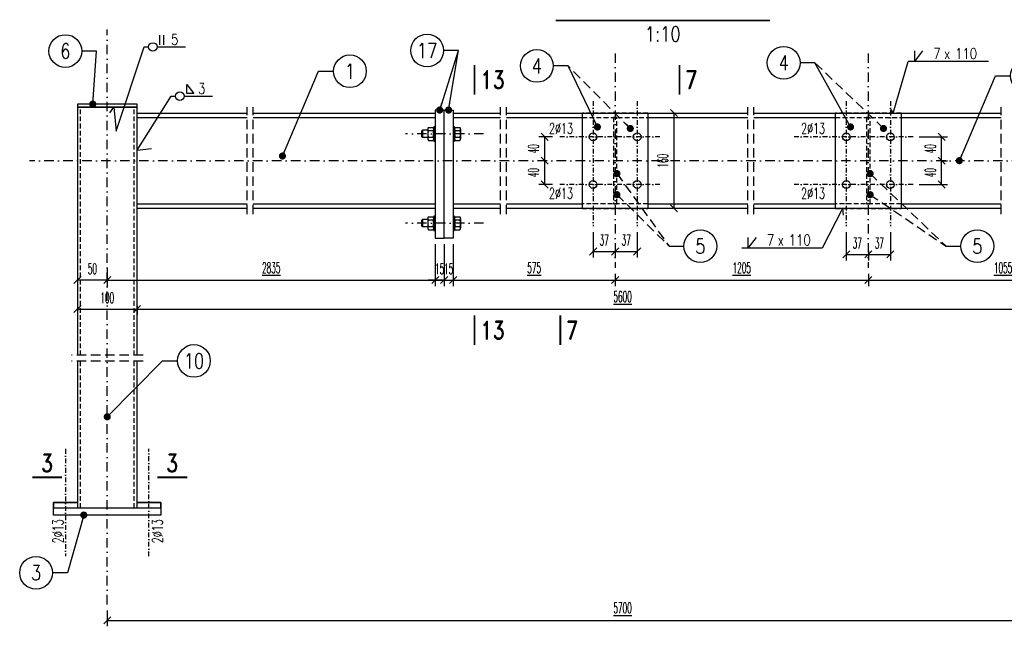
# Model space of a CAD drawing. Header units: millimetres. Extents: x -228255 to 14536, y -140109 to 119945.
# Tile 86 of 123: x -110650 to -108997, y 36441 to 37459. Entities that reach past the tile are written whole.
import ezdxf
from ezdxf.enums import TextEntityAlignment as Align

# ---------------------------------------------------------------- set-up
doc = ezdxf.new("R2010")
doc.units = ezdxf.units.MM
doc.header["$LTSCALE"] = 2.5
for name, pattern in [('DASHDOT', [25.4, 12.7, -6.35, 0, -6.35]), ('DASHDOT2', [12.7, 6.35, -3.175, 0, -3.175]), ('DASHED', [19.05, 12.7, -6.35]), ('DASHED2', [9.525, 6.35, -3.175])]:
    doc.linetypes.add(name, pattern=pattern)
for name, color, linetype in [('Gruba', 6, 'Continuous'), ('Laczniki', 30, 'Continuous'), ('Opisy_stal', 7, 'Continuous'), ('Osie', 134, 'DASHDOT'), ('Osie_stal', 221, 'DASHDOT2'), ('Przerywana', 5, 'DASHED'), ('stal', 4, 'Continuous'), ('Stal_nw', 181, 'DASHED2'), ('Tekst', 31, 'Continuous'), ('Wymiary', 86, 'Continuous')]:
    doc.layers.add(name, color=color, linetype=linetype)
doc.styles.get("Standard").update_dxf_attribs({"font": 'romans.shx', "width": 0.65})
doc.styles.add('style1', font='romand.shx', dxfattribs={"width": 0.8})
doc.styles.add('style3', font='romans.shx', dxfattribs={"width": 0.5})
doc.dimstyles.new('Skala_10', dxfattribs={"dimtxt": 18, "dimasz": 12, "dimexe": 10, "dimexo": 10, "dimgap": 10, "dimtad": 1, "dimdec": 0, "dimdsep": 46, "dimtxsty": 'style3', "dimblk": 'OBLIQUE', "dimcen": 0, "dimdle": 1, "dimclrd": 256, "dimclre": 256, "dimclrt": 31, "dimadec": 1, "dimazin": 0, "dimtfac": 1, "dimtdec": 0, "dimtix": 1, "dimtmove": 2, "dimatfit": 0, "dimldrblk": 'DOT', "dimfxl": 1, "dimtolj": 1, "dimtzin": 0, "dimlwd": -1, "dimlwe": -1, "dimarcsym": 0})
doc.dimstyles.new('Skala_10$7', dxfattribs={"dimscale": 0, "dimtxt": 18, "dimasz": 12, "dimexe": 10, "dimexo": 15, "dimgap": 5, "dimtad": 1, "dimdec": 0, "dimrnd": 0.5, "dimzin": 9, "dimdsep": 46, "dimtxsty": 'Standard', "dimblk1": 'OBLIQUE', "dimblk2": 'OBLIQUE', "dimsah": 1, "dimcen": 10, "dimdle": 10, "dimclrt": 31, "dimadec": 0, "dimazin": 0, "dimtfac": 1, "dimtdec": 0, "dimtmove": 2, "dimatfit": 3, "dimldrblk": 'DOT', "dimfxl": 1, "dimtolj": 1, "dimtzin": 9, "dimarcsym": 0})

# ---------------------------------------------------------------- blocks, each defined once
blk = doc.blocks.new('_Oblique')
at = {"color": 0, "linetype": 'ByBlock', "lineweight": -2}
blk.add_line((-0.5, -0.5), (0.5, 0.5), dxfattribs=at)
blk = doc.blocks.new('*D305')
at = {"layer": 'Defpoints', "color": 0, "ltscale": 0.5, "transparency": 16777216}
for p in [(-110502.6, 36477.6), (-108772.6, 36477.6), (-108772.6, 36450.8)]:
    blk.add_point(p, dxfattribs=at)
at = {"layer": 'Wymiary', "ltscale": 0.5, "transparency": 16777216}
for p, q in [((-110502.6, 36467.6), (-110502.6, 36440.8)), ((-108772.6, 36467.6), (-108772.6, 36440.8)), ((-110503.6, 36450.8), (-108771.6, 36450.8))]:
    blk.add_line(p, q, dxfattribs=at)
at = {"layer": 'Wymiary', "ltscale": 0.5, "transparency": 16777216, "xscale": 12, "yscale": 12, "zscale": 12, "rotation": 180}
blk.add_blockref('_Oblique', (-110502.6, 36450.8), dxfattribs=at)
at = {"layer": 'Wymiary', "ltscale": 0.5, "transparency": 16777216, "xscale": 12, "yscale": 12, "zscale": 12}
blk.add_blockref('_Oblique', (-108772.6, 36450.8), dxfattribs=at)
at = {"layer": 'Wymiary', "color": 31, "ltscale": 0.5, "transparency": 16777216, "insert": (-109637.6, 36471.6), "char_height": 18, "attachment_point": 5, "style": 'style3'}
blk.add_mtext('\\A1;\\L5700', dxfattribs=at)
blk = doc.blocks.new('_Dot')
at = {"color": 0, "linetype": 'ByBlock', "lineweight": -2}
blk.add_line((-0.5, 0), (-1, 0), dxfattribs=at)
at = {"color": 0, "linetype": 'ByBlock', "const_width": 0.5}
blk.add_lwpolyline([(-0.25, 0, 1), (0.25, 0, 1)], format="xyb", close=True, dxfattribs=at)
blk = doc.blocks.new('*D309')
at = {"layer": 'Defpoints', "color": 0, "ltscale": 0.5, "transparency": 16777216}
for p in [(-109952.1, 37092.6), (-110502.6, 37053.3), (-109952.1, 37022.1)]:
    blk.add_point(p, dxfattribs=at)
at = {"layer": 'Wymiary', "ltscale": 0.5, "transparency": 16777216}
for p, q in [((-109952.1, 37082.6), (-109952.1, 37012.1)), ((-110502.6, 37043.3), (-110502.6, 37012.1)), ((-110503.6, 37022.1), (-109951.1, 37022.1))]:
    blk.add_line(p, q, dxfattribs=at)
at = {"layer": 'Wymiary', "ltscale": 0.5, "transparency": 16777216, "xscale": 12, "yscale": 12, "zscale": 12, "rotation": 180}
blk.add_blockref('_Oblique', (-110502.6, 37022.1), dxfattribs=at)
at = {"layer": 'Wymiary', "ltscale": 0.5, "transparency": 16777216, "xscale": 12, "yscale": 12, "zscale": 12}
blk.add_blockref('_Oblique', (-109952.1, 37022.1), dxfattribs=at)
at = {"layer": 'Wymiary', "color": 31, "ltscale": 0.5, "transparency": 16777216, "insert": (-110227.4, 37042.9), "char_height": 18, "attachment_point": 5, "style": 'style3'}
blk.add_mtext('\\A1;\\L2835', dxfattribs=at)
blk = doc.blocks.new('*D310')
at = {"layer": 'Defpoints', "color": 0, "ltscale": 0.5, "transparency": 16777216}
for p in [(-109650.1, 37042.6), (-109225.1, 37042.6), (-109225.1, 37022.1)]:
    blk.add_point(p, dxfattribs=at)
at = {"layer": 'Wymiary', "ltscale": 0.5, "transparency": 16777216}
for p, q in [((-109651.1, 37022.1), (-109224.1, 37022.1)), ((-109650.1, 37032.6), (-109650.1, 37012.1)), ((-109225.1, 37032.6), (-109225.1, 37012.1))]:
    blk.add_line(p, q, dxfattribs=at)
at = {"layer": 'Wymiary', "ltscale": 0.5, "transparency": 16777216, "xscale": 12, "yscale": 12, "zscale": 12, "rotation": 180}
blk.add_blockref('_Oblique', (-109650.1, 37022.1), dxfattribs=at)
at = {"layer": 'Wymiary', "ltscale": 0.5, "transparency": 16777216, "xscale": 12, "yscale": 12, "zscale": 12}
blk.add_blockref('_Oblique', (-109225.1, 37022.1), dxfattribs=at)
at = {"layer": 'Wymiary', "color": 31, "ltscale": 0.5, "transparency": 16777216, "insert": (-109437.6, 37042.9), "char_height": 18, "attachment_point": 5, "style": 'style3'}
blk.add_mtext('\\A1;\\L1205', dxfattribs=at)
blk = doc.blocks.new('*D311')
at = {"layer": 'Defpoints', "color": 0, "ltscale": 0.5, "transparency": 16777216}
for p in [(-109225.1, 37042.6), (-108772.6, 37042.6), (-108772.6, 37022.1)]:
    blk.add_point(p, dxfattribs=at)
at = {"layer": 'Wymiary', "ltscale": 0.5, "transparency": 16777216}
for p, q in [((-109226.1, 37022.1), (-108771.6, 37022.1)), ((-109225.1, 37032.6), (-109225.1, 37012.1)), ((-108772.6, 37032.6), (-108772.6, 37012.1))]:
    blk.add_line(p, q, dxfattribs=at)
at = {"layer": 'Wymiary', "ltscale": 0.5, "transparency": 16777216, "xscale": 12, "yscale": 12, "zscale": 12, "rotation": 180}
blk.add_blockref('_Oblique', (-109225.1, 37022.1), dxfattribs=at)
at = {"layer": 'Wymiary', "ltscale": 0.5, "transparency": 16777216, "xscale": 12, "yscale": 12, "zscale": 12}
blk.add_blockref('_Oblique', (-108772.6, 37022.1), dxfattribs=at)
at = {"layer": 'Wymiary', "color": 31, "ltscale": 0.5, "transparency": 16777216, "insert": (-108998.9, 37042.9), "char_height": 18, "attachment_point": 5, "style": 'style3'}
blk.add_mtext('\\A1;\\L1055', dxfattribs=at)
blk = doc.blocks.new('*D312')
at = {"layer": 'Defpoints', "color": 0, "ltscale": 0.5, "transparency": 16777216}
for p in [(-110552.6, 36988.9), (-110452.6, 36988.9), (-110452.6, 36973.5)]:
    blk.add_point(p, dxfattribs=at)
at = {"layer": 'Wymiary', "ltscale": 0.5, "transparency": 16777216}
for p, q in [((-110553.6, 36973.5), (-110451.6, 36973.5)), ((-110552.6, 36978.9), (-110552.6, 36963.5)), ((-110452.6, 36978.9), (-110452.6, 36963.5))]:
    blk.add_line(p, q, dxfattribs=at)
at = {"layer": 'Wymiary', "ltscale": 0.5, "transparency": 16777216, "xscale": 12, "yscale": 12, "zscale": 12, "rotation": 180}
blk.add_blockref('_Oblique', (-110552.6, 36973.5), dxfattribs=at)
at = {"layer": 'Wymiary', "ltscale": 0.5, "transparency": 16777216, "xscale": 12, "yscale": 12, "zscale": 12}
blk.add_blockref('_Oblique', (-110452.6, 36973.5), dxfattribs=at)
at = {"layer": 'Wymiary', "color": 31, "ltscale": 0.5, "transparency": 16777216, "insert": (-110502.6, 36992.5), "char_height": 18, "attachment_point": 5, "style": 'style3'}
blk.add_mtext('\\A1;100', dxfattribs=at)
blk = doc.blocks.new('*D313')
at = {"layer": 'Defpoints', "color": 0, "ltscale": 0.5, "transparency": 16777216}
for p in [(-110452.6, 36988.9), (-108822.6, 36973.5), (-108822.6, 36973.5)]:
    blk.add_point(p, dxfattribs=at)
at = {"layer": 'Wymiary', "ltscale": 0.5, "transparency": 16777216}
for p, q in [((-110453.6, 36973.5), (-108821.6, 36973.5)), ((-110452.6, 36978.9), (-110452.6, 36963.5))]:
    blk.add_line(p, q, dxfattribs=at)
at = {"layer": 'Wymiary', "ltscale": 0.5, "transparency": 16777216, "xscale": 12, "yscale": 12, "zscale": 12, "rotation": 180}
blk.add_blockref('_Oblique', (-110452.6, 36973.5), dxfattribs=at)
at = {"layer": 'Wymiary', "ltscale": 0.5, "transparency": 16777216, "xscale": 12, "yscale": 12, "zscale": 12}
blk.add_blockref('_Oblique', (-108822.6, 36973.5), dxfattribs=at)
at = {"layer": 'Wymiary', "color": 31, "ltscale": 0.5, "transparency": 16777216, "insert": (-109637.6, 36994.3), "char_height": 18, "attachment_point": 5, "style": 'style3'}
blk.add_mtext('\\A1;\\L5600', dxfattribs=at)
blk = doc.blocks.new('*D315')
at = {"layer": 'Defpoints', "color": 0, "ltscale": 0.5, "transparency": 16777216}
for p in [(-109687.1, 37112.6), (-109650.1, 37084.2), (-109650.1, 37070.2)]:
    blk.add_point(p, dxfattribs=at)
at = {"layer": 'Wymiary', "ltscale": 0.5, "transparency": 16777216}
for p, q in [((-109687.1, 37102.6), (-109687.1, 37060.2)), ((-109650.1, 37074.2), (-109650.1, 37060.2)), ((-109688.1, 37070.2), (-109649.1, 37070.2))]:
    blk.add_line(p, q, dxfattribs=at)
at = {"layer": 'Wymiary', "ltscale": 0.5, "transparency": 16777216, "xscale": 12, "yscale": 12, "zscale": 12, "rotation": 180}
blk.add_blockref('_Oblique', (-109687.1, 37070.2), dxfattribs=at)
at = {"layer": 'Wymiary', "ltscale": 0.5, "transparency": 16777216, "xscale": 12, "yscale": 12, "zscale": 12}
blk.add_blockref('_Oblique', (-109650.1, 37070.2), dxfattribs=at)
at = {"layer": 'Wymiary', "color": 31, "ltscale": 0.5, "transparency": 16777216, "insert": (-109668.6, 37089.2), "char_height": 18, "attachment_point": 5, "style": 'style3'}
blk.add_mtext('\\A1;37', dxfattribs=at)
blk = doc.blocks.new('*D316')
at = {"layer": 'Defpoints', "color": 0, "ltscale": 0.5, "transparency": 16777216}
for p in [(-109613.1, 37112.6), (-109650.1, 37084.2), (-109613.1, 37070.2)]:
    blk.add_point(p, dxfattribs=at)
at = {"layer": 'Wymiary', "ltscale": 0.5, "transparency": 16777216}
for p, q in [((-109613.1, 37102.6), (-109613.1, 37060.2)), ((-109650.1, 37074.2), (-109650.1, 37060.2)), ((-109651.1, 37070.2), (-109612.1, 37070.2))]:
    blk.add_line(p, q, dxfattribs=at)
at = {"layer": 'Wymiary', "ltscale": 0.5, "transparency": 16777216, "xscale": 12, "yscale": 12, "zscale": 12, "rotation": 180}
blk.add_blockref('_Oblique', (-109650.1, 37070.2), dxfattribs=at)
at = {"layer": 'Wymiary', "ltscale": 0.5, "transparency": 16777216, "xscale": 12, "yscale": 12, "zscale": 12}
blk.add_blockref('_Oblique', (-109613.1, 37070.2), dxfattribs=at)
at = {"layer": 'Wymiary', "color": 31, "ltscale": 0.5, "transparency": 16777216, "insert": (-109631.6, 37089.2), "char_height": 18, "attachment_point": 5, "style": 'style3'}
blk.add_mtext('\\A1;37', dxfattribs=at)
blk = doc.blocks.new('*D317')
at = {"layer": 'Defpoints', "color": 0, "ltscale": 0.5, "transparency": 16777216}
for p in [(-109262.1, 37112.6), (-109225.1, 37081.4), (-109225.1, 37065.2)]:
    blk.add_point(p, dxfattribs=at)
at = {"layer": 'Wymiary', "ltscale": 0.5, "transparency": 16777216}
for p, q in [((-109262.1, 37102.6), (-109262.1, 37055.2)), ((-109225.1, 37071.4), (-109225.1, 37055.2)), ((-109263.1, 37065.2), (-109224.1, 37065.2))]:
    blk.add_line(p, q, dxfattribs=at)
at = {"layer": 'Wymiary', "ltscale": 0.5, "transparency": 16777216, "xscale": 12, "yscale": 12, "zscale": 12, "rotation": 180}
blk.add_blockref('_Oblique', (-109262.1, 37065.2), dxfattribs=at)
at = {"layer": 'Wymiary', "ltscale": 0.5, "transparency": 16777216, "xscale": 12, "yscale": 12, "zscale": 12}
blk.add_blockref('_Oblique', (-109225.1, 37065.2), dxfattribs=at)
at = {"layer": 'Wymiary', "color": 31, "ltscale": 0.5, "transparency": 16777216, "insert": (-109243.6, 37084.2), "char_height": 18, "attachment_point": 5, "style": 'style3'}
blk.add_mtext('\\A1;37', dxfattribs=at)
blk = doc.blocks.new('*D318')
at = {"layer": 'Defpoints', "color": 0, "ltscale": 0.5, "transparency": 16777216}
for p in [(-109188.1, 37112.6), (-109225.1, 37081.4), (-109188.1, 37065.2)]:
    blk.add_point(p, dxfattribs=at)
at = {"layer": 'Wymiary', "ltscale": 0.5, "transparency": 16777216}
for p, q in [((-109188.1, 37102.6), (-109188.1, 37055.2)), ((-109225.1, 37071.4), (-109225.1, 37055.2)), ((-109226.1, 37065.2), (-109187.1, 37065.2))]:
    blk.add_line(p, q, dxfattribs=at)
at = {"layer": 'Wymiary', "ltscale": 0.5, "transparency": 16777216, "xscale": 12, "yscale": 12, "zscale": 12, "rotation": 180}
blk.add_blockref('_Oblique', (-109225.1, 37065.2), dxfattribs=at)
at = {"layer": 'Wymiary', "ltscale": 0.5, "transparency": 16777216, "xscale": 12, "yscale": 12, "zscale": 12}
blk.add_blockref('_Oblique', (-109188.1, 37065.2), dxfattribs=at)
at = {"layer": 'Wymiary', "color": 31, "ltscale": 0.5, "transparency": 16777216, "insert": (-109206.6, 37084.2), "char_height": 18, "attachment_point": 5, "style": 'style3'}
blk.add_mtext('\\A1;37', dxfattribs=at)
blk = doc.blocks.new('*D319')
at = {"layer": 'Defpoints', "color": 0, "ltscale": 0.5, "transparency": 16777216}
for p in [(-109768.4, 37222.6), (-109768.4, 37222.6), (-109745.1, 37182.6)]:
    blk.add_point(p, dxfattribs=at)
at = {"layer": 'Wymiary', "ltscale": 0.5, "transparency": 16777216}
for p, q in [((-109768.4, 37181.6), (-109768.4, 37223.6)), ((-109755.1, 37182.6), (-109778.4, 37182.6))]:
    blk.add_line(p, q, dxfattribs=at)
at = {"layer": 'Wymiary', "ltscale": 0.5, "transparency": 16777216, "xscale": 12, "yscale": 12, "zscale": 12}
for p, rotation in [((-109768.4, 37222.6), 90), ((-109768.4, 37182.6), 270)]:
    blk.add_blockref('_Oblique', p, dxfattribs=dict(at, rotation=rotation))
at = {"layer": 'Wymiary', "color": 31, "ltscale": 0.5, "transparency": 16777216, "insert": (-109787.4, 37202.6), "char_height": 18, "attachment_point": 5, "rotation": 90, "style": 'style3'}
blk.add_mtext('\\A1;40', dxfattribs=at)
blk = doc.blocks.new('*D320')
at = {"layer": 'Defpoints', "color": 0, "ltscale": 0.5, "transparency": 16777216}
for p in [(-109768.4, 37262.6), (-109745.1, 37262.6), (-109768.4, 37222.6)]:
    blk.add_point(p, dxfattribs=at)
at = {"layer": 'Wymiary', "ltscale": 0.5, "transparency": 16777216}
for p, q in [((-109755.1, 37262.6), (-109778.4, 37262.6)), ((-109768.4, 37221.6), (-109768.4, 37263.6))]:
    blk.add_line(p, q, dxfattribs=at)
at = {"layer": 'Wymiary', "ltscale": 0.5, "transparency": 16777216, "xscale": 12, "yscale": 12, "zscale": 12}
for p, rotation in [((-109768.4, 37262.6), 90), ((-109768.4, 37222.6), 270)]:
    blk.add_blockref('_Oblique', p, dxfattribs=dict(at, rotation=rotation))
at = {"layer": 'Wymiary', "color": 31, "ltscale": 0.5, "transparency": 16777216, "insert": (-109787.4, 37242.6), "char_height": 18, "attachment_point": 5, "rotation": 90, "style": 'style3'}
blk.add_mtext('\\A1;40', dxfattribs=at)
blk = doc.blocks.new('*D321')
at = {"layer": 'Defpoints', "color": 0, "ltscale": 0.5, "transparency": 16777216}
for p in [(-109108.8, 37222.6), (-109102.1, 37222.6), (-109150.1, 37182.6)]:
    blk.add_point(p, dxfattribs=at)
at = {"layer": 'Wymiary', "ltscale": 0.5, "transparency": 16777216}
for p, q in [((-109102.1, 37181.6), (-109102.1, 37223.6)), ((-109098.8, 37222.6), (-109092.1, 37222.6)), ((-109140.1, 37182.6), (-109092.1, 37182.6))]:
    blk.add_line(p, q, dxfattribs=at)
at = {"layer": 'Wymiary', "ltscale": 0.5, "transparency": 16777216, "xscale": 12, "yscale": 12, "zscale": 12}
for p, rotation in [((-109102.1, 37222.6), 90), ((-109102.1, 37182.6), 270)]:
    blk.add_blockref('_Oblique', p, dxfattribs=dict(at, rotation=rotation))
at = {"layer": 'Wymiary', "color": 31, "ltscale": 0.5, "transparency": 16777216, "insert": (-109121.1, 37202.6), "char_height": 18, "attachment_point": 5, "rotation": 90, "style": 'style3'}
blk.add_mtext('\\A1;40', dxfattribs=at)
blk = doc.blocks.new('*D322')
at = {"layer": 'Defpoints', "color": 0, "ltscale": 0.5, "transparency": 16777216}
for p in [(-109150.1, 37262.6), (-109102.1, 37262.6), (-109108.8, 37222.6)]:
    blk.add_point(p, dxfattribs=at)
at = {"layer": 'Wymiary', "ltscale": 0.5, "transparency": 16777216}
for p, q in [((-109140.1, 37262.6), (-109092.1, 37262.6)), ((-109102.1, 37221.6), (-109102.1, 37263.6)), ((-109098.8, 37222.6), (-109092.1, 37222.6))]:
    blk.add_line(p, q, dxfattribs=at)
at = {"layer": 'Wymiary', "ltscale": 0.5, "transparency": 16777216, "xscale": 12, "yscale": 12, "zscale": 12}
for p, rotation in [((-109102.1, 37262.6), 90), ((-109102.1, 37222.6), 270)]:
    blk.add_blockref('_Oblique', p, dxfattribs=dict(at, rotation=rotation))
at = {"layer": 'Wymiary', "color": 31, "ltscale": 0.5, "transparency": 16777216, "insert": (-109121.1, 37242.6), "char_height": 18, "attachment_point": 5, "rotation": 90, "style": 'style3'}
blk.add_mtext('\\A1;40', dxfattribs=at)
blk = doc.blocks.new('*D323')
at = {"layer": 'Defpoints', "color": 0, "ltscale": 0.5, "transparency": 16777216}
for p in [(-109595.1, 37302.6), (-109551.2, 37302.6), (-109595.1, 37142.6)]:
    blk.add_point(p, dxfattribs=at)
at = {"layer": 'Wymiary', "ltscale": 0.5, "transparency": 16777216}
for p, q in [((-109585.1, 37302.6), (-109541.2, 37302.6)), ((-109551.2, 37141.6), (-109551.2, 37303.6)), ((-109585.1, 37142.6), (-109541.2, 37142.6))]:
    blk.add_line(p, q, dxfattribs=at)
at = {"layer": 'Wymiary', "ltscale": 0.5, "transparency": 16777216, "xscale": 12, "yscale": 12, "zscale": 12}
for p, rotation in [((-109551.2, 37302.6), 90), ((-109551.2, 37142.6), 270)]:
    blk.add_blockref('_Oblique', p, dxfattribs=dict(at, rotation=rotation))
at = {"layer": 'Wymiary', "color": 31, "ltscale": 0.5, "transparency": 16777216, "insert": (-109570.2, 37222.6), "char_height": 18, "attachment_point": 5, "rotation": 90, "style": 'style3'}
blk.add_mtext('\\A1;160', dxfattribs=at)
blk = doc.blocks.new('Elem_prawy')
at = {"color": 7}
blk.add_line((0, 0), (25, 0), dxfattribs=at)
blk.add_circle((52.5, 0), 27.5, dxfattribs=at)
at = {"color": 31, "width": 0.8}
blk.add_attdef('22', text='', height=25, dxfattribs=at).set_placement((52.5, 0), align=Align.MIDDLE)
blk = doc.blocks.new('pol_V_lewa')
at = {"color": 7}
for p, q in [((-124, 0), (-110.5, 18)), ((-124, 0), (-124, 18)), ((0, 0), (-135, 0))]:
    blk.add_line(p, q, dxfattribs=at)
at = {"color": 31, "width": 0.8}
blk.add_text('x', height=18, dxfattribs=at).set_placement((-74.9, 4.5))
blk.add_attdef('22', text='', height=18, dxfattribs=at).set_placement((-80.5, 4.5), align=Align.RIGHT)
blk.add_attdef('9999', (-56.2, 4.5), '', height=18, dxfattribs=at)
blk = doc.blocks.new('pol_V_prawa')
at = {"color": 7}
for p, q in [((11, 0), (24.5, 18)), ((11, 0), (11, 18)), ((135, 0), (0, 0))]:
    blk.add_line(p, q, dxfattribs=at)
at = {"color": 31, "width": 0.8}
blk.add_text('x', height=18, dxfattribs=at).set_placement((60.1, 4.5))
blk.add_attdef('22', text='', height=18, dxfattribs=at).set_placement((54.5, 4.5), align=Align.RIGHT)
blk.add_attdef('9999', (78.8, 4.5), '', height=18, dxfattribs=at)
blk = doc.blocks.new('Elem_lewy')
at = {"color": 7}
blk.add_line((0, 0), (-25, 0), dxfattribs=at)
blk.add_circle((-52.5, 0), 27.5, dxfattribs=at)
at = {"color": 31, "width": 0.8}
blk.add_attdef('22', text='', height=25, dxfattribs=at).set_placement((-52.5, 0), align=Align.MIDDLE)
blk = doc.blocks.new('Row_obwod_prawa')
at = {"color": 7}
for p, q in [((26.2368, 3.6), (26.2368, 19.6)), ((32.5368, 3.6), (32.5368, 19.6)), ((0, 0), (7.2, 0)), ((21.6, 0), (69.12, 0))]:
    blk.add_line(p, q, dxfattribs=at)
blk.add_circle((14.4, 0), 7.2, dxfattribs=at)
at = {"color": 31, "width": 0.8}
blk.add_attdef('A', (44.9568, 3.6), '', height=18, dxfattribs=at)
blk = doc.blocks.new('Pach_obwod_prawa')
at = {"color": 7}
for p, q in [((26.2368, 4.32), (26.2368, 19.44)), ((26.2368, 19.44), (37.7568, 4.32)), ((0, 0), (7.2, 0)), ((21.6, 0), (69.12, 0)), ((37.7568, 4.32), (26.2368, 4.32))]:
    blk.add_line(p, q, dxfattribs=at)
blk.add_circle((14.4, 0), 7.2, dxfattribs=at)
at = {"color": 31, "width": 0.8}
blk.add_attdef('A', (44.9568, 3.6), '', height=18, dxfattribs=at)
blk = doc.blocks.new('*D290')
at = {"layer": 'Defpoints', "color": 0, "ltscale": 0.5, "transparency": 16777216}
for p in [(-110552.6, 37053.3), (-110502.6, 37053.3), (-110552.6, 37022.1)]:
    blk.add_point(p, dxfattribs=at)
at = {"layer": 'Wymiary', "ltscale": 0.5, "transparency": 16777216}
for p, q in [((-110552.6, 37043.3), (-110552.6, 37012.1)), ((-110502.6, 37043.3), (-110502.6, 37012.1)), ((-110501.6, 37022.1), (-110553.6, 37022.1))]:
    blk.add_line(p, q, dxfattribs=at)
at = {"layer": 'Wymiary', "ltscale": 0.5, "transparency": 16777216, "xscale": 12, "yscale": 12, "zscale": 12, "rotation": 180}
blk.add_blockref('_Oblique', (-110552.6, 37022.1), dxfattribs=at)
at = {"layer": 'Wymiary', "ltscale": 0.5, "transparency": 16777216, "xscale": 12, "yscale": 12, "zscale": 12}
blk.add_blockref('_Oblique', (-110502.6, 37022.1), dxfattribs=at)
at = {"layer": 'Wymiary', "color": 31, "ltscale": 0.5, "transparency": 16777216, "insert": (-110527.6, 37041.1), "char_height": 18, "attachment_point": 5, "style": 'style3'}
blk.add_mtext('\\A1;50', dxfattribs=at)
blk = doc.blocks.new('nakretkaM12')
at = {"ltscale": 0.2}
for p, q in [((-10, 8.2), (-10, 5.5)), ((-10, 5.5), (-10, -5.5)), ((-9, 11), (-1, 11)), ((-9, 5.5), (-1, 5.5)), ((0, 8.2), (0, 5.5)), ((0, 5.5), (0, -5.5)), ((-10, -5.5), (-10, -8.2)), ((-9, -5.5), (-1, -5.5)), ((-9, -11), (-1, -11)), ((0, -5.5), (0, -8.2))]:
    blk.add_line(p, q, dxfattribs=at)
for centre, radius, start, end in [((-5.7, 8.2), 4.26, 139.932, 220.068), ((5.5, 0), 15.5, 159.3345, 200.6655), ((-4.3, 8.2), 4.26, 319.932, 40.068), ((-15.5, 0), 15.5, 339.3345, 20.6655), ((-5.7, -8.2), 4.26, 139.932, 220.068), ((-4.3, -8.2), 4.26, 319.932, 40.068)]:
    blk.add_arc(centre, radius, start, end, dxfattribs=at)
blk = doc.blocks.new('*D556')
at = {"layer": 'Defpoints', "color": 0, "ltscale": 0.5, "transparency": 16777216}
for p in [(-109952.1, 37092.6), (-109937.1, 37092.6), (-109937.1, 37022.1)]:
    blk.add_point(p, dxfattribs=at)
at = {"layer": 'Wymiary', "ltscale": 0.5, "transparency": 16777216}
for p, q in [((-109952.1, 37082.6), (-109952.1, 37012.1)), ((-109937.1, 37082.6), (-109937.1, 37012.1)), ((-109952.1, 37022.1), (-109964.1, 37022.1)), ((-109952.1, 37022.1), (-109937.1, 37022.1)), ((-109937.1, 37022.1), (-109925.1, 37022.1))]:
    blk.add_line(p, q, dxfattribs=at)
at = {"layer": 'Wymiary', "ltscale": 0.5, "transparency": 16777216, "xscale": 12, "yscale": 12, "zscale": 12}
blk.add_blockref('_Oblique', (-109952.1, 37022.1), dxfattribs=at)
at = {"layer": 'Wymiary', "ltscale": 0.5, "transparency": 16777216, "xscale": 12, "yscale": 12, "zscale": 12, "rotation": 180}
blk.add_blockref('_Oblique', (-109937.1, 37022.1), dxfattribs=at)
at = {"layer": 'Wymiary', "color": 31, "ltscale": 0.5, "transparency": 16777216, "insert": (-109944.6, 37041.1), "char_height": 18, "attachment_point": 5, "style": 'style3'}
blk.add_mtext('\\A1;15', dxfattribs=at)
blk = doc.blocks.new('*D557')
at = {"layer": 'Defpoints', "color": 0, "ltscale": 0.5, "transparency": 16777216}
for p in [(-109937.1, 37092.6), (-109922.1, 37092.6), (-109922.1, 37022.1)]:
    blk.add_point(p, dxfattribs=at)
at = {"layer": 'Wymiary', "ltscale": 0.5, "transparency": 16777216}
for p, q in [((-109937.1, 37082.6), (-109937.1, 37012.1)), ((-109922.1, 37082.6), (-109922.1, 37012.1)), ((-109937.1, 37022.1), (-109949.1, 37022.1)), ((-109937.1, 37022.1), (-109922.1, 37022.1)), ((-109922.1, 37022.1), (-109910.1, 37022.1))]:
    blk.add_line(p, q, dxfattribs=at)
at = {"layer": 'Wymiary', "ltscale": 0.5, "transparency": 16777216, "xscale": 12, "yscale": 12, "zscale": 12}
blk.add_blockref('_Oblique', (-109937.1, 37022.1), dxfattribs=at)
at = {"layer": 'Wymiary', "ltscale": 0.5, "transparency": 16777216, "xscale": 12, "yscale": 12, "zscale": 12, "rotation": 180}
blk.add_blockref('_Oblique', (-109922.1, 37022.1), dxfattribs=at)
at = {"layer": 'Wymiary', "color": 31, "ltscale": 0.5, "transparency": 16777216, "insert": (-109929.6, 37041.1), "char_height": 18, "attachment_point": 5, "style": 'style3'}
blk.add_mtext('\\A1;15', dxfattribs=at)
blk = doc.blocks.new('*D558')
at = {"layer": 'Defpoints', "color": 0, "ltscale": 0.5, "transparency": 16777216}
for p in [(-109922.1, 37092.6), (-109650.1, 37042.6), (-109650.1, 37022.1)]:
    blk.add_point(p, dxfattribs=at)
at = {"layer": 'Wymiary', "ltscale": 0.5, "transparency": 16777216}
for p, q in [((-109922.1, 37082.6), (-109922.1, 37012.1)), ((-109923.1, 37022.1), (-109649.1, 37022.1)), ((-109650.1, 37032.6), (-109650.1, 37012.1))]:
    blk.add_line(p, q, dxfattribs=at)
at = {"layer": 'Wymiary', "ltscale": 0.5, "transparency": 16777216, "xscale": 12, "yscale": 12, "zscale": 12, "rotation": 180}
blk.add_blockref('_Oblique', (-109922.1, 37022.1), dxfattribs=at)
at = {"layer": 'Wymiary', "ltscale": 0.5, "transparency": 16777216, "xscale": 12, "yscale": 12, "zscale": 12}
blk.add_blockref('_Oblique', (-109650.1, 37022.1), dxfattribs=at)
at = {"layer": 'Wymiary', "color": 31, "ltscale": 0.5, "transparency": 16777216, "insert": (-109786.1, 37042.9), "char_height": 18, "attachment_point": 5, "style": 'style3'}
blk.add_mtext('\\A1;\\L575', dxfattribs=at)

msp = doc.modelspace()

# ---------------------------------------------------------------- linework, layer by layer
at = {"layer": 'Gruba', "const_width": 3}
for points in [[(-109750.16, 37457.81), (-109390.16, 37457.81)], [(-109886.24, 37383.5), (-109886.24, 37333.5)], [(-109542.22, 37383.5), (-109542.22, 37333.5)], [(-109886.24, 36963.12), (-109886.24, 36913.12)], [(-109742.22, 36963.12), (-109742.22, 36913.12)], [(-110628.5, 36690.97), (-110578.5, 36690.97)], [(-110418.51, 36690.97), (-110368.51, 36690.97)]]:
    msp.add_lwpolyline(points, dxfattribs=at)
at = {"layer": 'Laczniki', "ltscale": 0.5}
for p, q in [((-109974.65, 37272.57), (-109973.65, 37273.57)), ((-109974.65, 37262.57), (-109974.65, 37272.57)), ((-109964.65, 37273.57), (-109973.65, 37273.57)), ((-109973.65, 37273.57), (-109973.65, 37261.57)), ((-109974.65, 37262.57), (-109973.65, 37261.57)), ((-109964.65, 37261.57), (-109973.65, 37261.57)), ((-109974.65, 37122.57), (-109973.65, 37123.57)), ((-109974.65, 37112.57), (-109974.65, 37122.57)), ((-109964.65, 37123.57), (-109973.65, 37123.57)), ((-109973.65, 37123.57), (-109973.65, 37111.57)), ((-109974.65, 37112.57), (-109973.65, 37111.57)), ((-109964.65, 37111.57), (-109973.65, 37111.57))]:
    msp.add_line(p, q, dxfattribs=at)
for points in [[(-109954.65, 37255.57), (-109952.15, 37255.57), (-109952.15, 37279.57), (-109954.65, 37279.57)], [(-109922.15, 37255.57), (-109919.65, 37255.57), (-109919.65, 37279.57), (-109922.15, 37279.57)], [(-109954.65, 37105.57), (-109952.15, 37105.57), (-109952.15, 37129.57), (-109954.65, 37129.57)], [(-109922.15, 37105.57), (-109919.65, 37105.57), (-109919.65, 37129.57), (-109922.15, 37129.57)]]:
    msp.add_lwpolyline(points, close=True, dxfattribs=at)
at = {"layer": 'Opisy_stal', "ltscale": 0.5}
for p, q in [((-110487.9, 37272.06), (-110440.43, 37413.52)), ((-109183.27, 37302.57), (-109158.37, 37388.92)), ((-110452.65, 37240.2), (-110395.26, 37331.05)), ((-110498.09, 37303.1), (-110491.51, 37312.57)), ((-110491.51, 37312.57), (-110487.9, 37272.06)), ((-109187.94, 37308.95), (-109183.27, 37302.57)), ((-110452.65, 37240.2), (-110428.32, 37243.15)), ((-109268.74, 37142.57), (-109302.59, 37075.88)), ((-109268.74, 37142.57), (-109267.18, 37131.12))]:
    msp.add_line(p, q, dxfattribs=at)
at = {"layer": 'Osie', "ltscale": 0.5}
for p, q in [((-110502.65, 36477.57), (-110502.65, 37442.57)), ((-109650.15, 37402.57), (-109650.15, 37042.57)), ((-109225.15, 37402.57), (-109225.15, 37042.57)), ((-109871.15, 37267.57), (-110002.15, 37267.57)), ((-108585.96, 37222.57), (-110633.2, 37222.57)), ((-109871.15, 37117.57), (-110002.15, 37117.57))]:
    msp.add_line(p, q, dxfattribs=at)
at = {"layer": 'Osie_stal', "ltscale": 0.5}
for p, q in [((-109687.15, 37322.57), (-109687.15, 37112.57)), ((-109613.15, 37322.57), (-109613.15, 37112.57)), ((-109262.15, 37322.57), (-109262.15, 37112.57)), ((-109188.15, 37322.57), (-109188.15, 37112.57)), ((-109575.15, 37262.57), (-109745.15, 37262.57)), ((-109150.15, 37262.57), (-109350.15, 37262.57)), ((-109575.15, 37182.57), (-109745.15, 37182.57)), ((-109150.15, 37182.57), (-109350.15, 37182.57)), ((-110572.65, 36738.56), (-110572.65, 36558.56)), ((-110432.65, 36558.56), (-110432.65, 36738.56))]:
    msp.add_line(p, q, dxfattribs=at)
at = {"layer": 'Przerywana', "ltscale": 0.5}
for p, q in [((-110267.69, 37132.57), (-110267.69, 37312.57)), ((-110257.69, 37132.57), (-110257.69, 37312.57)), ((-109842.69, 37132.57), (-109842.69, 37312.57)), ((-109832.69, 37132.57), (-109832.69, 37312.57)), ((-109427.43, 37132.57), (-109427.43, 37312.57)), ((-109417.43, 37132.57), (-109417.43, 37312.57)), ((-109001.91, 37132.57), (-109001.91, 37312.57)), ((-110442.65, 36895.8), (-110562.65, 36895.8)), ((-110442.65, 36885.8), (-110562.65, 36885.8))]:
    msp.add_line(p, q, dxfattribs=at)
at = {"layer": 'stal', "ltscale": 0.5}
for p, q in [((-110452.65, 37295.17), (-110267.69, 37295.17)), ((-110257.69, 37295.17), (-109952.15, 37295.17)), ((-109922.15, 37295.17), (-109842.69, 37295.17)), ((-109922.15, 37295.17), (-109842.69, 37295.17)), ((-109832.69, 37295.17), (-109705.15, 37295.17)), ((-109595.15, 37295.17), (-109427.43, 37295.17)), ((-109417.43, 37295.17), (-109280.15, 37295.17)), ((-109170.15, 37295.17), (-109001.91, 37295.17)), ((-110452.65, 37149.97), (-110267.69, 37149.97)), ((-110257.69, 37149.97), (-109952.15, 37149.97)), ((-109922.15, 37149.97), (-109842.69, 37149.97)), ((-109922.15, 37149.97), (-109842.69, 37149.97)), ((-109832.69, 37149.97), (-109705.15, 37149.97)), ((-109595.15, 37149.97), (-109427.43, 37149.97)), ((-109417.43, 37149.97), (-109280.15, 37149.97)), ((-109170.15, 37149.97), (-109001.91, 37149.97))]:
    msp.add_line(p, q, dxfattribs=at)
for points in [[(-110552.65, 37312.57), (-110452.65, 37312.57), (-110452.65, 37317.57), (-110552.65, 37317.57)], [(-109952.15, 37092.57), (-109937.15, 37092.57), (-109937.15, 37307.57), (-109952.15, 37307.57)], [(-109922.15, 37092.57), (-109937.15, 37092.57), (-109937.15, 37307.57), (-109922.15, 37307.57)]]:
    msp.add_lwpolyline(points, close=True, dxfattribs=at)
for points in [[(-110452.65, 36895.8), (-110452.65, 37312.57), (-110552.65, 37312.57), (-110552.65, 36895.8)], [(-110267.69, 37142.57), (-110452.65, 37142.57), (-110452.65, 37302.57), (-110267.69, 37302.57)], [(-110257.69, 37302.57), (-109952.15, 37302.57)], [(-109922.15, 37302.57), (-109842.69, 37302.57)], [(-109922.15, 37302.57), (-109842.69, 37302.57)], [(-109832.69, 37302.57), (-109705.15, 37302.57)], [(-109595.15, 37302.57), (-109427.43, 37302.57)], [(-109417.43, 37302.57), (-109280.15, 37302.57)], [(-109170.15, 37302.57), (-109001.91, 37302.57)], [(-109952.15, 37142.57), (-110257.69, 37142.57)], [(-109842.69, 37142.57), (-109922.15, 37142.57)], [(-109842.69, 37142.57), (-109922.15, 37142.57)], [(-109705.15, 37142.57), (-109832.69, 37142.57)], [(-109427.43, 37142.57), (-109595.15, 37142.57)], [(-109280.15, 37142.57), (-109417.43, 37142.57)], [(-109001.91, 37142.57), (-109170.15, 37142.57)], [(-110552.65, 36885.8), (-110552.65, 36639.57), (-110452.65, 36639.57), (-110452.65, 36885.8)], [(-110552.65, 36648.56), (-110592.65, 36648.56), (-110592.65, 36639.57), (-110412.65, 36639.57), (-110412.65, 36648.56), (-110452.65, 36648.56)], [(-110452.65, 36648.56), (-110412.65, 36648.56), (-110412.65, 36627.59), (-110592.65, 36627.59), (-110592.65, 36648.56), (-110552.65, 36648.56)]]:
    msp.add_lwpolyline(points, dxfattribs=at)
at = {"layer": 'stal'}
for points in [[(-109705.15, 37302.57), (-109595.15, 37302.57), (-109595.15, 37142.57), (-109705.15, 37142.57)], [(-109280.15, 37302.57), (-109170.15, 37302.57), (-109170.15, 37142.57), (-109280.15, 37142.57)]]:
    msp.add_lwpolyline(points, close=True, dxfattribs=at)
for centre in [(-109687.15, 37262.57), (-109613.15, 37262.57), (-109262.15, 37262.57), (-109188.15, 37262.57), (-109687.15, 37182.57), (-109613.15, 37182.57), (-109262.15, 37182.57), (-109188.15, 37182.57)]:
    msp.add_circle(centre, 6.5, dxfattribs=at)
at = {"layer": 'Stal_nw', "ltscale": 0.5}
for p, q in [((-110547.65, 36895.8), (-110547.65, 37312.57)), ((-110457.65, 36895.8), (-110457.65, 37312.57)), ((-109595.15, 37302.57), (-109705.15, 37302.57)), ((-109170.15, 37302.57), (-109280.15, 37302.57)), ((-109705.15, 37295.17), (-109595.15, 37295.17)), ((-109280.15, 37295.17), (-109170.15, 37295.17)), ((-109595.15, 37149.97), (-109705.15, 37149.97)), ((-109705.15, 37142.57), (-109595.15, 37142.57)), ((-109170.15, 37149.97), (-109280.15, 37149.97)), ((-109280.15, 37142.57), (-109170.15, 37142.57)), ((-110547.65, 36639.57), (-110547.65, 36885.8)), ((-110457.65, 36639.57), (-110457.65, 36885.8))]:
    msp.add_line(p, q, dxfattribs=at)
for points in [[(-109653.15, 37149.97), (-109647.15, 37149.97), (-109647.15, 37295.17), (-109653.15, 37295.17)], [(-109228.15, 37149.97), (-109222.15, 37149.97), (-109222.15, 37295.17), (-109228.15, 37295.17)]]:
    msp.add_lwpolyline(points, close=True, dxfattribs=at)

# ---------------------------------------------------------------- block references
at = {"layer": 'Laczniki', "ltscale": 0.5}
for p in [(-109954.65, 37267.57), (-109909.65, 37267.57), (-109954.65, 37117.57), (-109909.65, 37117.57)]:
    msp.add_blockref('nakretkaM12', p, dxfattribs=at)
at = {"layer": 'Opisy_stal', "ltscale": 0.5}
for name, p, values in [('Elem_lewy', (-110520.46, 37406.59), {'22': '6'}), ('Row_obwod_prawa', (-110440.43, 37413.52), {'A': '5'}), ('Elem_lewy', (-109913.26, 37407.46), {'22': '17'}), ('Elem_lewy', (-109729.04, 37381.63), {'22': '4'}), ('Elem_lewy', (-109314.81, 37386.91), {'22': '4'}), ('pol_V_prawa', (-109158.37, 37388.92), {'9999': '110', '22': '7'}), ('Elem_prawy', (-110147.82, 37372.72), {'22': '1'}), ('Elem_prawy', (-109011.63, 37364.89), {'22': '1'}), ('Pach_obwod_prawa', (-110395.26, 37331.05), {'A': '3'}), ('Elem_prawy', (-109559.62, 37079.1), {'22': '5'}), ('Elem_prawy', (-109094.73, 37079.1), {'22': '5'}), ('pol_V_lewa', (-109302.59, 37075.88), {'22': '7', '9999': '110'}), ('Elem_prawy', (-110409.64, 36886.34), {'22': '10'}), ('Elem_lewy', (-110569.63, 36530.68), {'22': '3'})]:
    msp.add_blockref(name, p, dxfattribs=at).add_auto_attribs(values)

# ---------------------------------------------------------------- texts
at = {"layer": 'Gruba', "style": 'style1', "width": 0.8}
msp.add_text('1:10', height=25, dxfattribs=at).set_placement((-109570.16, 37447.81), align=Align.TOP_CENTER)
for s, p in [('13', (-109876.24, 37358.5)), ('7', (-109532.22, 37358.5)), ('13', (-109876.24, 36938.12)), ('7', (-109732.22, 36938.12))]:
    msp.add_text(s, height=30, dxfattribs=at).set_placement(p, align=Align.MIDDLE_LEFT)
for p in [(-110603.5, 36690.97), (-110393.51, 36690.97)]:
    msp.add_text('3', height=30, dxfattribs=at).set_placement(p, align=Align.BOTTOM_CENTER)
at = {"layer": 'Tekst', "ltscale": 0.5, "width": 0.65}
for p in [(-109761, 37267.77), (-109337.95, 37267.77), (-109761, 37158.72), (-109337.95, 37158.72)]:
    msp.add_text('2%%C13', height=18, dxfattribs=at).set_placement(p)
for p in [(-110576.31, 36580.33), (-110409.38, 36580.33)]:
    msp.add_text('2%%C13', height=18, rotation=90, dxfattribs=at).set_placement(p)

# ---------------------------------------------------------------- dimensions: what is measured, and where the dimension line sits
at = {"layer": 'Wymiary', "ltscale": 0.5}
for base, p1, p2, picture, middle in [((-109551.16, 37302.57), (-109595.15, 37142.57), (-109595.15, 37302.57), '*D323', (-109570.16, 37222.57)), ((-109768.41, 37262.57), (-109768.41, 37222.57), (-109745.15, 37262.57), '*D320', (-109787.41, 37242.57)), ((-109102.1, 37262.57), (-109108.81, 37222.57), (-109150.15, 37262.57), '*D322', (-109121.1, 37242.57)), ((-109768.41, 37222.57), (-109745.15, 37182.57), (-109768.41, 37222.57), '*D319', (-109787.41, 37202.57)), ((-109102.1, 37222.57), (-109150.15, 37182.57), (-109108.81, 37222.57), '*D321', (-109121.1, 37202.57))]:
    dim = msp.add_linear_dim(base=base, p1=p1, p2=p2, angle=90, dimstyle='Skala_10', dxfattribs=at)
    dim.commit()
    dim.dimension.update_dxf_attribs({"geometry": picture, "text_midpoint": middle})
for base, p1, p2, picture, middle in [((-109650.15, 37070.22), (-109687.15, 37112.57), (-109650.15, 37084.18), '*D315', (-109668.65, 37089.22)), ((-109613.15, 37070.22), (-109650.15, 37084.18), (-109613.15, 37112.57), '*D316', (-109631.65, 37089.22)), ((-109225.15, 37065.21), (-109262.15, 37112.57), (-109225.15, 37081.41), '*D317', (-109243.65, 37084.21)), ((-109188.15, 37065.21), (-109225.15, 37081.41), (-109188.15, 37112.57), '*D318', (-109206.65, 37084.21)), ((-109937.15, 37022.12), (-109952.15, 37092.57), (-109937.15, 37092.57), '*D556', (-109944.65, 37041.12)), ((-109922.15, 37022.12), (-109937.15, 37092.57), (-109922.15, 37092.57), '*D557', (-109929.65, 37041.12)), ((-110552.65, 37022.12), (-110502.65, 37053.32), (-110552.65, 37053.32), '*D290', (-110527.65, 37041.12)), ((-110452.65, 36973.52), (-110552.65, 36988.85), (-110452.65, 36988.85), '*D312', (-110502.65, 36992.52))]:
    dim = msp.add_linear_dim(base=base, p1=p1, p2=p2, dimstyle='Skala_10', dxfattribs=at)
    dim.commit()
    dim.dimension.update_dxf_attribs({"geometry": picture, "text_midpoint": middle})
for base, p1, p2, text, picture, middle in [((-109952.15, 37022.12), (-110502.65, 37053.32), (-109952.15, 37092.57), '%%u2835', '*D309', (-110227.4, 37042.92)), ((-109650.15, 37022.12), (-109922.15, 37092.57), (-109650.15, 37042.57), '%%u575', '*D558', (-109786.15, 37042.92)), ((-109225.15, 37022.12), (-109650.15, 37042.57), (-109225.15, 37042.57), '%%u1205', '*D310', (-109437.65, 37042.92)), ((-108772.65, 37022.12), (-109225.15, 37042.57), (-108772.65, 37042.57), '%%u1055', '*D311', (-108998.9, 37042.92)), ((-108822.65, 36973.52), (-110452.65, 36988.85), (-108822.65, 36973.52), '%%u5600', '*D313', (-109637.65, 36994.32)), ((-108772.65, 36450.8), (-110502.65, 36477.57), (-108772.65, 36477.57), '%%u5700', '*D305', (-109637.65, 36471.6))]:
    dim = msp.add_linear_dim(base=base, p1=p1, p2=p2, text=text, dimstyle='Skala_10', dxfattribs=at)
    dim.commit()
    dim.dimension.update_dxf_attribs({"geometry": picture, "text_midpoint": middle})

# ---------------------------------------------------------------- leaders
at = {"layer": 'Opisy_stal', "ltscale": 0.5}
for points in [[(-110526.99, 37317.57), (-110520.46, 37406.59)], [(-109944.65, 37307.57), (-109913.26, 37407.46)], [(-109929.65, 37307.57), (-109913.26, 37407.46)], [(-109254.99, 37279.17), (-109314.81, 37386.91)], [(-110208.59, 37230.4), (-110147.82, 37372.72)], [(-109679.99, 37279.17), (-109729.04, 37381.63)], [(-109072.4, 37222.57), (-109011.63, 37364.89)], [(-110502.65, 36792.6), (-110409.64, 36886.34)], [(-110542.02, 36627.59), (-110569.63, 36530.68)]]:
    msp.add_leader(points, dimstyle='Skala_10$7', override={"dimscale": 1, "dimtad": 0}, dxfattribs=at)
at = {"layer": 'Opisy_stal', "linetype": 'DASHED', "ltscale": 0.5}
for points in [[(-109199.68, 37276.66), (-109314.81, 37386.91)], [(-109624.68, 37276.66), (-109729.04, 37381.63)], [(-109647.15, 37200.93), (-109559.62, 37079.1)], [(-109222.15, 37200.93), (-109094.73, 37079.1)], [(-109647.15, 37165.48), (-109559.62, 37079.1)], [(-109222.15, 37165.48), (-109094.73, 37079.1)]]:
    msp.add_leader(points, dimstyle='Skala_10$7', override={"dimscale": 1, "dimtad": 0}, dxfattribs=at)

doc.saveas('drawing.dxf')
